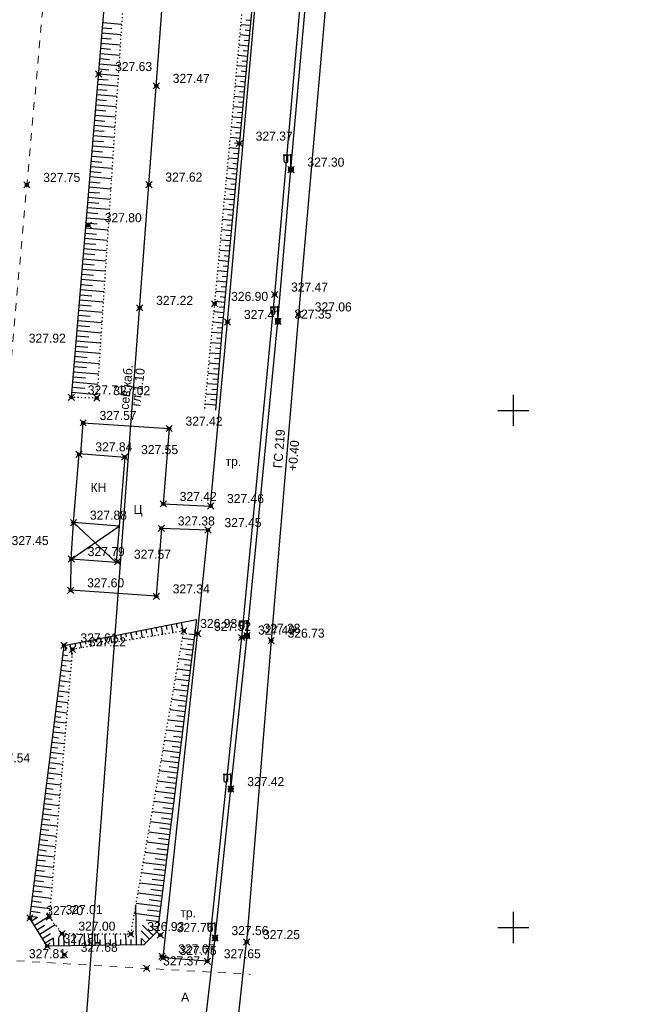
# Model space of a CAD drawing. Header units: metres. Extents: x 707528 to 709248, y 4308395 to 4311045.
# Tile 95 of 104: x 708331 to 708390, y 4310588 to 4310683. Entities that reach past the tile are written whole.
import ezdxf

# ---------------------------------------------------------------- set-up
doc = ezdxf.new("R2010")
doc.units = ezdxf.units.M
doc.header["$LTSCALE"] = 0.5
doc.header["$PDMODE"] = 35
doc.header["$PDSIZE"] = 0.3
for name, pattern in [('Auto_Street_NotBorder_Line_m1', [3, 1.5, -1.5]), ('ДОРОГИ_СТРОЯЩ', [9, 8, -1]), ('Контура низ откосов  Штриховая 0.1-0.5 - - - - - - -', [0.6, 0.1, -0.5])]:
    doc.linetypes.add(name, pattern=pattern)
for name, color, linetype in [('(001) Сетка', 92, 'Continuous'), ('(004) Точки рельефа', 7, 'Continuous'), ('(007) Здания', 7, 'Continuous'), ('(013) Газ', 30, 'ИК_Газопровод -------г--------'), ('(016) Кабель', 1, 'Continuous'), ('(019) Связь', 3, 'ИК_КАБ_СВЯЗИ'), ('(022) Возд. Линии', 7, 'Continuous'), ('(025) Дорога', 7, 'Continuous'), ('(035) Откосы', 7, 'Continuous')]:
    doc.layers.add(name, color=color, linetype=linetype)
doc.layers.add('AUTO#_ROADS_EXIST_L', color=7, linetype='Continuous', lineweight=15, true_color=0x000000)
doc.styles.add('BM-431', font='txt')
doc.styles.add('D-431', font='txt')
doc.styles.add('P-131', font='txt')
doc.styles.get("Standard").update_dxf_attribs({"font": 'txt.shx'})
doc.linetypes.add('GAZ_VOZDUSH', pattern='A,1,-2,["~",Standard,S=3,R=0,X=-1.5,Y=-1.5],-1,10', length=14)
doc.linetypes.add('ИК_Газопровод -------г--------', pattern='A,9,-0.6,["Г",Standard,S=1.2,R=0,X=0,Y=-0.6],-1.2', length=10.8)
doc.linetypes.add('ИК_КАБ_СВЯЗИ', pattern='A,4,["o",Standard,S=0.5,R=0,X=0,Y=-0.125],4,-2', length=10)
doc.linetypes.add('ИК_Э_КАБ_НН', pattern='A,8,-2,["<",Standard,S=1,R=0,X=0,Y=-0.5],8,[">",Standard,S=1,R=0,X=-0.5,Y=-0.5],-2', length=20)

# ---------------------------------------------------------------- blocks, each defined once
blk = doc.blocks.new('f')
at = {"layer": '(022) Возд. Линии'}
for points in [[(0, 0.25), (0, 1.5)], [(0, 1.4), (0.75, 1.4)]]:
    blk.add_lwpolyline(points, dxfattribs=at)
blk.add_lwpolyline([(0.4875, 0.65), (0.4875, 0.65, 0.4142136), (0.65, 0.8125), (0.65, 1.4), (0.325, 1.4), (0.325, 0.8125, 0.4142136)], format="xyb", close=True, dxfattribs=at)
blk.add_circle((0, 0), 0.25, dxfattribs=at)
blk = doc.blocks.new('Setka')
at = {"layer": '(001) Сетка'}
for p, q in [((0, 1.5), (0, -1.5)), ((-1.5, 0), (1.5, 0))]:
    blk.add_line(p, q, dxfattribs=at)

msp = doc.modelspace()

# ---------------------------------------------------------------- linework, layer by layer
at = {"layer": '(007) Здания', "elevation": 327.589}
msp.add_lwpolyline([(708335.937, 4310634.376), (708336.469, 4310641.071), (708340.889, 4310640.72), (708340.357, 4310634.025)], close=True, dxfattribs=at)
msp.add_lwpolyline([(708340.357, 4310634.025), (708340.078, 4310630.51), (708335.721, 4310630.856), (708335.937, 4310634.376)], dxfattribs=at)
at = {"layer": '(007) Здания', "flags": 128}
for points, elevation in [([(708335.721, 4310630.856), (708340.357, 4310634.025)], 327.497), ([(708335.937, 4310634.376), (708340.078, 4310630.51)], 327.589)]:
    msp.add_lwpolyline(points, dxfattribs=dict(at, elevation=elevation))
at = {"layer": '(013) Газ', "linetype": 'GAZ_VOZDUSH', "flags": 128}
for points, elevation in [([(708369.81, 4310786.39), (708369.113, 4310779.508), (708366.425, 4310752.96), (708363.766, 4310723.788), (708357.682, 4310654.511), (708355.055, 4310622.969), (708352.677, 4310593.824)], 326.563), ([(708293.165, 4309888.333), (708293.434, 4309892.819), (708297.716, 4309952.735), (708299.668, 4309975.352), (708302.24, 4310005.239), (708309.527, 4310099.735), (708316.081, 4310172.219), (708316.824, 4310184.222), (708322.062, 4310238.184), (708325.306, 4310270.621), (708325.824, 4310282.589), (708330.36, 4310335.873), (708333.801, 4310369.809), (708336.798, 4310397.689), (708339.728, 4310444.647), (708351.364, 4310581.809), (708352.677, 4310593.824)], 324.816)]:
    msp.add_lwpolyline(points, dxfattribs=dict(at, elevation=elevation))
at = {"layer": '(016) Кабель', "linetype": 'ИК_Э_КАБ_НН', "elevation": 326.597, "flags": 128}
msp.add_lwpolyline([(708249.985, 4309448.254), (708250.82, 4309461.228), (708251.559, 4309472.595), (708252.37, 4309485.216), (708253.053, 4309496.006), (708253.787, 4309508.813), (708254.637, 4309521.637), (708255.635, 4309538.104), (708256.598, 4309553.522), (708257.467, 4309567.873), (708258.354, 4309582.746), (708259.411, 4309598.842), (708260.336, 4309614.66), (708261.397, 4309630.444), (708264.541, 4309650.757), (708266.176, 4309665.809), (708267.362, 4309680.25), (708268.374, 4309695.795), (708269.845, 4309708.973), (708271.828, 4309722.112), (708273.674, 4309736.299), (708275.505, 4309750.056), (708277.38, 4309764.169), (708281.752, 4309793.372), (708283.598, 4309807.831), (708285.41, 4309822.081), (708287.069, 4309840.641), (708288.446, 4309855.733), (708289.84, 4309870.633), (708291.182, 4309885.312), (708292.537, 4309900.559), (708294.032, 4309916.058), (708295.507, 4309930.435), (708296.078, 4309944.839), (708297.37, 4309960.078), (708298.657, 4309975.432), (708299.851, 4309990.429), (708301.076, 4310005.494), (708302.334, 4310020.38), (708303.538, 4310035.456), (708306.01, 4310065.799), (708308.439, 4310096.035), (708310.925, 4310126.293), (708314.819, 4310172.204), (708316.066, 4310188.572), (708317.423, 4310204.653), (708318.736, 4310219.739), (708319.999, 4310234.38), (708321.351, 4310251.404), (708322.651, 4310267.033), (708323.922, 4310281.675), (708325.202, 4310294.856), (708326.515, 4310309.658), (708327.984, 4310325.438), (708329.163, 4310339.642), (708330.365, 4310354.664), (708331.555, 4310369.683), (708332.679, 4310383.855), (708333.897, 4310399.486), (708335.115, 4310414.632), (708336.225, 4310429.516), (708337.469, 4310444.596), (708338.545, 4310458.92), (708339.663, 4310474.152), (708340.941, 4310489.457), (708342.079, 4310504.503), (708343.178, 4310519.207), (708344.309, 4310533.966), (708345.452, 4310549.009), (708346.637, 4310563.701), (708347.806, 4310578.667), (708349.626, 4310594.212), (708351.153, 4310608.621), (708352.719, 4310623.441), (708355.709, 4310653.818), (708356.969, 4310668.51), (708358.286, 4310683.336), (708359.517, 4310698.096), (708360.786, 4310713.241), (708362.123, 4310728.187), (708363.033, 4310739.626), (708364.289, 4310753.037), (708365.798, 4310768.681), (708367.145, 4310784.563)], dxfattribs=at)
at = {"layer": '(019) Связь', "elevation": 325.431, "flags": 128}
msp.add_lwpolyline([(708153.006, 4308571.818), (708156.993, 4308609.509), (708156.993, 4308609.509), (708174.147, 4308666.959), (708174.323, 4308670.733), (708195.362, 4308919.928), (708204.073, 4309029.859), (708218.911, 4309205.253), (708226.164, 4309224.91), (708236.601, 4309425.449), (708237.563, 4309445.941), (708241.532, 4309518.706), (708251.542, 4309611.078), (708253.161, 4309631.293), (708257.428, 4309700.42), (708258.881, 4309712.256), (708269.326, 4309836.622), (708270.394, 4309849.381), (708278.265, 4309932.284), (708280.616, 4309944.696), (708295.324, 4310108.263), (708303.766, 4310173.623), (708303.348, 4310191.009), (708305.187, 4310238.893), (708306.696, 4310249.894), (708308.615, 4310273.087), (708309.889, 4310281.813), (708320.552, 4310401.57), (708321.594, 4310412.943), (708336.888, 4310582.457), (708345.287, 4310694.486), (708346.981, 4310695.558), (708355.083, 4310696.931), (708358.134, 4310696.437)], dxfattribs=at)
at = {"layer": '(025) Дорога', "elevation": 327.122, "flags": 128}
msp.add_lwpolyline([(708336.634, 4310641.058), (708336.869, 4310644.021), (708345.184, 4310643.472), (708344.621, 4310636.188), (708349.196, 4310635.982), (708350.834, 4310653.784), (708353.593, 4310685.501), (708356.021, 4310713.814), (708358.429, 4310741.634), (708362.674, 4310741.362), (708360.317, 4310713.557), (708357.78, 4310683.977), (708355.389, 4310656.432), (708352.196, 4310623.27), (708348.884, 4310591.969), (708344.61, 4310592.297), (708347.942, 4310623.632), (708348.952, 4310633.659), (708344.436, 4310633.817), (708343.944, 4310627.254), (708335.67, 4310627.838), (708335.721, 4310630.856)], dxfattribs=at)
at = {"layer": '(035) Откосы'}
for p, q in [((708353.076, 4310682.928, -0.295), (708352.63, 4310682.97, -0.295)), ((708338.751, 4310682.22, 327.416), (708339.654, 4310682.144, 327.416)), ((708338.793, 4310682.716, 327.416), (708340.59, 4310682.564, 327.416)), ((708353.03, 4310682.433, -0.295), (708352.137, 4310682.516, -0.295)), ((708338.668, 4310681.227, 327.416), (708339.579, 4310681.15, 327.416)), ((708338.71, 4310681.723, 327.416), (708340.524, 4310681.57, 327.416)), ((708352.938, 4310681.441, -0.295), (708352.044, 4310681.524, -0.295)), ((708352.984, 4310681.937, -0.295), (708352.537, 4310681.978, -0.295)), ((708338.584, 4310680.235, 327.416), (708339.504, 4310680.157, 327.416)), ((708338.626, 4310680.731, 327.416), (708340.458, 4310680.576, 327.416)), ((708352.846, 4310680.449, -0.295), (708351.95, 4310680.532, -0.295)), ((708352.892, 4310680.945, -0.295), (708352.444, 4310680.987, -0.295)), ((708338.5, 4310679.242, 327.416), (708339.429, 4310679.164, 327.416)), ((708338.542, 4310679.738, 327.416), (708340.392, 4310679.582, 327.416)), ((708352.753, 4310679.458, -0.295), (708351.857, 4310679.541, -0.295)), ((708352.8, 4310679.953, -0.295), (708352.352, 4310679.995, -0.295)), ((708338.416, 4310678.25, 327.416), (708339.354, 4310678.17, 327.416)), ((708338.458, 4310678.746, 327.416), (708340.325, 4310678.588, 327.416)), ((708352.661, 4310678.466, -0.295), (708351.763, 4310678.549, -0.295)), ((708352.707, 4310678.962, -0.295), (708352.259, 4310679.003, -0.295)), ((708338.332, 4310677.257, 327.416), (708339.279, 4310677.177, 327.416)), ((708338.374, 4310677.753, 327.416), (708340.259, 4310677.594, 327.416)), ((708352.569, 4310677.474, -0.295), (708351.67, 4310677.558, -0.295)), ((708352.615, 4310677.97, -0.295), (708352.166, 4310678.012, -0.295)), ((708338.291, 4310676.761, 327.416), (708340.193, 4310676.6, 327.416)), ((708352.477, 4310676.483, -0.295), (708351.577, 4310676.566, -0.295)), ((708352.523, 4310676.978, -0.295), (708352.073, 4310677.02, -0.295)), ((708338.207, 4310675.768, 327.416), (708340.127, 4310675.606, 327.416)), ((708338.249, 4310676.264, 327.416), (708339.204, 4310676.184, 327.416)), ((708352.385, 4310675.491, -0.295), (708351.483, 4310675.575, -0.295)), ((708352.431, 4310675.987, -0.295), (708351.981, 4310676.029, -0.295)), ((708338.123, 4310674.776, 327.416), (708340.061, 4310674.612, 327.416)), ((708338.165, 4310675.272, 327.416), (708339.13, 4310675.19, 327.416)), ((708352.293, 4310674.499, -0.295), (708351.39, 4310674.583, -0.295)), ((708352.339, 4310674.995, -0.295), (708351.888, 4310675.037, -0.295)), ((708338.039, 4310673.783, 327.416), (708339.995, 4310673.618, 327.416)), ((708338.081, 4310674.279, 327.416), (708339.055, 4310674.197, 327.416)), ((708352.201, 4310673.508, -0.295), (708351.296, 4310673.592, -0.295)), ((708352.247, 4310674.003, -0.295), (708351.795, 4310674.045, -0.295)), ((708337.955, 4310672.791, 327.416), (708339.929, 4310672.624, 327.416)), ((708337.997, 4310673.287, 327.416), (708338.98, 4310673.204, 327.416)), ((708352.109, 4310672.516, -0.295), (708351.203, 4310672.6, -0.295)), ((708352.155, 4310673.012, -0.295), (708351.702, 4310673.054, -0.295)), ((708337.872, 4310671.798, 327.416), (708339.863, 4310671.63, 327.416)), ((708337.914, 4310672.294, 327.416), (708338.905, 4310672.211, 327.416)), ((708352.017, 4310671.524, -0.295), (708351.109, 4310671.608, -0.295)), ((708352.063, 4310672.02, -0.295), (708351.61, 4310672.062, -0.295)), ((708337.788, 4310670.805, 327.416), (708339.797, 4310670.636, 327.416)), ((708337.83, 4310671.302, 327.416), (708338.83, 4310671.217, 327.416)), ((708351.925, 4310670.532, -0.295), (708351.016, 4310670.617, -0.295)), ((708351.971, 4310671.028, -0.295), (708351.517, 4310671.071, -0.295)), ((708337.704, 4310669.813, 327.416), (708339.731, 4310669.642, 327.416)), ((708337.746, 4310670.309, 327.416), (708338.755, 4310670.224, 327.416)), ((708351.833, 4310669.541, -0.295), (708350.922, 4310669.625, -0.295)), ((708351.879, 4310670.037, -0.295), (708351.424, 4310670.079, -0.295)), ((708337.62, 4310668.82, 327.416), (708339.665, 4310668.648, 327.416)), ((708337.662, 4310669.317, 327.416), (708338.68, 4310669.231, 327.416)), ((708351.787, 4310669.045, -0.295), (708351.331, 4310669.087, -0.295)), ((708337.536, 4310667.828, 327.416), (708339.599, 4310667.654, 327.416)), ((708337.578, 4310668.324, 327.416), (708338.605, 4310668.237, 327.416)), ((708351.741, 4310668.549, -0.295), (708350.829, 4310668.634, -0.295)), ((708351.695, 4310668.053, -0.295), (708351.238, 4310668.096, -0.295)), ((708337.453, 4310666.835, 327.416), (708339.533, 4310666.66, 327.416)), ((708337.495, 4310667.331, 327.416), (708338.53, 4310667.244, 327.416)), ((708351.649, 4310667.557, -0.295), (708350.736, 4310667.642, -0.295)), ((708351.603, 4310667.062, -0.295), (708351.146, 4310667.104, -0.295)), ((708337.369, 4310665.843, 327.416), (708339.466, 4310665.666, 327.416)), ((708337.411, 4310666.339, 327.416), (708338.455, 4310666.251, 327.416)), ((708351.557, 4310666.566, -0.295), (708350.642, 4310666.651, -0.295)), ((708351.511, 4310666.07, -0.295), (708351.053, 4310666.112, -0.295)), ((708337.327, 4310665.346, 327.416), (708338.38, 4310665.257, 327.416)), ((708351.464, 4310665.574, -0.295), (708350.549, 4310665.659, -0.295)), ((708351.418, 4310665.078, -0.295), (708350.96, 4310665.121, -0.295)), ((708337.243, 4310664.354, 327.416), (708338.305, 4310664.264, 327.416)), ((708337.285, 4310664.85, 327.416), (708339.4, 4310664.672, 327.416)), ((708351.372, 4310664.582, -0.295), (708350.455, 4310664.668, -0.295)), ((708351.326, 4310664.087, -0.295), (708350.867, 4310664.129, -0.295)), ((708337.159, 4310663.361, 327.416), (708338.23, 4310663.271, 327.416)), ((708337.201, 4310663.858, 327.416), (708339.334, 4310663.678, 327.416)), ((708351.28, 4310663.591, -0.295), (708350.362, 4310663.676, -0.295)), ((708351.234, 4310663.095, -0.295), (708350.775, 4310663.138, -0.295)), ((708337.076, 4310662.369, 327.416), (708338.155, 4310662.278, 327.416)), ((708337.118, 4310662.865, 327.416), (708339.268, 4310662.683, 327.416)), ((708351.188, 4310662.599, -0.295), (708350.268, 4310662.684, -0.295)), ((708351.142, 4310662.103, -0.295), (708350.682, 4310662.146, -0.295)), ((708336.992, 4310661.376, 327.416), (708338.08, 4310661.284, 327.416)), ((708337.034, 4310661.872, 327.416), (708339.202, 4310661.689, 327.416)), ((708351.096, 4310661.607, -0.295), (708350.175, 4310661.693, -0.295)), ((708351.05, 4310661.112, -0.295), (708350.589, 4310661.154, -0.295)), ((708336.908, 4310660.384, 327.416), (708338.006, 4310660.291, 327.416)), ((708336.95, 4310660.88, 327.416), (708339.136, 4310660.695, 327.416)), ((708351.004, 4310660.616, -0.295), (708350.082, 4310660.701, -0.295)), ((708350.958, 4310660.12, -0.295), (708350.496, 4310660.163, -0.295)), ((708336.824, 4310659.391, 327.416), (708337.931, 4310659.298, 327.416)), ((708336.866, 4310659.887, 327.416), (708339.07, 4310659.701, 327.416)), ((708350.912, 4310659.624, -0.295), (708349.988, 4310659.71, -0.295)), ((708350.866, 4310659.128, -0.295), (708350.404, 4310659.171, -0.295)), ((708336.74, 4310658.399, 327.416), (708337.856, 4310658.304, 327.416)), ((708336.782, 4310658.895, 327.416), (708339.004, 4310658.707, 327.416)), ((708350.82, 4310658.632, -0.295), (708349.895, 4310658.718, -0.295)), ((708336.657, 4310657.406, 327.416), (708337.781, 4310657.311, 327.416)), ((708336.699, 4310657.902, 327.416), (708338.938, 4310657.713, 327.416)), ((708350.728, 4310657.641, -0.295), (708349.801, 4310657.727, -0.295)), ((708350.774, 4310658.137, -0.295), (708350.311, 4310658.179, -0.295)), ((708336.573, 4310656.413, 327.416), (708337.706, 4310656.318, 327.416)), ((708336.615, 4310656.91, 327.416), (708338.872, 4310656.719, 327.416)), ((708350.636, 4310656.649, -0.295), (708349.708, 4310656.735, -0.295)), ((708350.682, 4310657.145, -0.295), (708350.218, 4310657.188, -0.295)), ((708336.489, 4310655.421, 327.416), (708337.631, 4310655.325, 327.416)), ((708336.531, 4310655.917, 327.416), (708338.806, 4310655.725, 327.416)), ((708350.544, 4310655.657, -0.295), (708349.614, 4310655.744, -0.295)), ((708350.59, 4310656.153, -0.295), (708350.125, 4310656.196, -0.295)), ((708336.405, 4310654.428, 327.416), (708337.556, 4310654.331, 327.416)), ((708336.447, 4310654.925, 327.416), (708338.74, 4310654.731, 327.416)), ((708350.452, 4310654.666, -0.295), (708349.519, 4310654.752, -0.295)), ((708350.498, 4310655.161, -0.295), (708350.032, 4310655.205, -0.295)), ((708336.322, 4310653.436, 327.416), (708337.481, 4310653.338, 327.416)), ((708336.363, 4310653.932, 327.416), (708338.674, 4310653.737, 327.416)), ((708350.36, 4310653.674, -0.295), (708349.424, 4310653.761, -0.295)), ((708350.406, 4310654.17, -0.295), (708349.939, 4310654.213, -0.295)), ((708336.28, 4310652.94, 327.416), (708338.607, 4310652.743, 327.416)), ((708350.268, 4310652.682, -0.295), (708349.329, 4310652.769, -0.295)), ((708350.314, 4310653.178, -0.295), (708349.845, 4310653.222, -0.295)), ((708336.196, 4310651.947, 327.416), (708338.541, 4310651.749, 327.416)), ((708336.238, 4310652.443, 327.416), (708337.406, 4310652.345, 327.416)), ((708350.186, 4310651.69, -0.295), (708349.232, 4310651.765, -0.295)), ((708350.225, 4310652.186, -0.295), (708349.752, 4310652.224, -0.295)), ((708336.112, 4310650.954, 327.416), (708338.475, 4310650.755, 327.416)), ((708336.154, 4310651.451, 327.416), (708337.331, 4310651.351, 327.416)), ((708350.107, 4310650.697, -0.295), (708349.137, 4310650.774, -0.295)), ((708350.146, 4310651.193, -0.295), (708349.665, 4310651.231, -0.295)), ((708336.028, 4310649.962, 327.416), (708338.409, 4310649.761, 327.416)), ((708336.07, 4310650.458, 327.416), (708337.256, 4310650.358, 327.416)), ((708350.028, 4310649.704, -0.295), (708349.042, 4310649.782, -0.295)), ((708350.068, 4310650.2, -0.295), (708349.578, 4310650.239, -0.295)), ((708335.944, 4310648.969, 327.416), (708338.343, 4310648.767, 327.416)), ((708335.986, 4310649.466, 327.416), (708337.181, 4310649.365, 327.416)), ((708349.95, 4310648.711, -0.295), (708348.946, 4310648.791, -0.295)), ((708349.989, 4310649.208, -0.295), (708349.491, 4310649.247, -0.295)), ((708335.861, 4310647.977, 327.416), (708338.277, 4310647.773, 327.416)), ((708335.903, 4310648.473, 327.416), (708337.106, 4310648.371, 327.416)), ((708349.871, 4310647.718, -0.295), (708348.851, 4310647.799, -0.295)), ((708349.91, 4310648.215, -0.295), (708349.404, 4310648.255, -0.295)), ((708335.777, 4310646.984, 327.416), (708338.211, 4310646.779, 327.416)), ((708335.819, 4310647.481, 327.416), (708337.031, 4310647.378, 327.416)), ((708349.792, 4310646.726, -0.295), (708348.755, 4310646.808, -0.295)), ((708349.831, 4310647.222, -0.295), (708349.317, 4310647.263, -0.295)), ((708349.713, 4310645.733, -0.295), (708348.66, 4310645.816, -0.295)), ((708349.753, 4310646.229, -0.295), (708349.23, 4310646.271, -0.295)), ((708342.442, 4310623.96, -0.295), (708342.583, 4310623.241, -0.295)), ((708342.932, 4310624.056, -0.295), (708343.004, 4310623.689, -0.295)), ((708343.423, 4310624.152, -0.295), (708343.569, 4310623.403, -0.295)), ((708343.913, 4310624.248, -0.295), (708343.987, 4310623.866, -0.295)), ((708344.403, 4310624.343, -0.295), (708344.555, 4310623.565, -0.295)), ((708344.893, 4310624.439, -0.295), (708344.971, 4310624.043, -0.295)), ((708345.383, 4310624.535, -0.295), (708345.541, 4310623.728, -0.295)), ((708345.873, 4310624.631, -0.295), (708345.954, 4310624.22, -0.295)), ((708346.364, 4310624.726, -0.295), (708346.527, 4310623.89, -0.295)), ((708337.541, 4310623.003, -0.295), (708337.652, 4310622.43, -0.295)), ((708338.031, 4310623.099, -0.295), (708338.088, 4310622.805, -0.295)), ((708338.521, 4310623.194, -0.295), (708338.639, 4310622.592, -0.295)), ((708339.011, 4310623.29, -0.295), (708339.071, 4310622.982, -0.295)), ((708339.501, 4310623.386, -0.295), (708339.625, 4310622.755, -0.295)), ((708339.991, 4310623.482, -0.295), (708340.055, 4310623.159, -0.295)), ((708340.482, 4310623.577, -0.295), (708340.611, 4310622.917, -0.295)), ((708340.972, 4310623.673, -0.295), (708341.038, 4310623.335, -0.295)), ((708341.462, 4310623.769, -0.295), (708341.597, 4310623.079, -0.295)), ((708341.952, 4310623.865, -0.295), (708342.021, 4310623.512, -0.295)), ((708347.586, 4310623.031, -0.295), (708346.473, 4310623.171, -0.295)), ((708347.648, 4310623.527, -0.295), (708347.104, 4310623.595, -0.295)), ((708334.969, 4310622.083, -0.295), (708335.181, 4310622.056, -0.295)), ((708335.09, 4310622.524, -0.295), (708335.181, 4310622.056, -0.295)), ((708335.58, 4310622.62, -0.295), (708335.788, 4310621.552, -0.295)), ((708336.07, 4310622.716, -0.295), (708336.122, 4310622.451, -0.295)), ((708336.56, 4310622.811, -0.295), (708336.666, 4310622.268, -0.295)), ((708337.05, 4310622.907, -0.295), (708337.105, 4310622.628, -0.295)), ((708347.461, 4310622.04, -0.295), (708346.301, 4310622.186, -0.295)), ((708347.524, 4310622.536, -0.295), (708346.955, 4310622.607, -0.295)), ((708334.845, 4310621.092, -0.295), (708335.739, 4310620.98, -0.295)), ((708334.907, 4310621.587, -0.295), (708335.345, 4310621.532, -0.295)), ((708347.337, 4310621.049, -0.295), (708346.129, 4310621.201, -0.295)), ((708347.399, 4310621.545, -0.295), (708346.807, 4310621.619, -0.295)), ((708334.783, 4310620.596, -0.295), (708335.239, 4310620.539, -0.295)), ((708347.213, 4310620.058, -0.295), (708345.957, 4310620.215, -0.295)), ((708347.275, 4310620.554, -0.295), (708346.659, 4310620.631, -0.295)), ((708334.658, 4310619.605, -0.295), (708335.133, 4310619.546, -0.295)), ((708334.72, 4310620.101, -0.295), (708335.652, 4310619.984, -0.295)), ((708347.089, 4310619.067, -0.295), (708345.785, 4310619.23, -0.295)), ((708347.151, 4310619.562, -0.295), (708346.511, 4310619.643, -0.295)), ((708334.534, 4310618.614, -0.295), (708335.028, 4310618.552, -0.295)), ((708334.596, 4310619.11, -0.295), (708335.565, 4310618.988, -0.295)), ((708346.965, 4310618.076, -0.295), (708345.613, 4310618.245, -0.295)), ((708347.027, 4310618.571, -0.295), (708346.363, 4310618.655, -0.295)), ((708334.409, 4310617.623, -0.295), (708334.922, 4310617.559, -0.295)), ((708334.472, 4310618.119, -0.295), (708335.478, 4310617.992, -0.295)), ((708346.84, 4310617.085, -0.295), (708345.441, 4310617.26, -0.295)), ((708346.902, 4310617.58, -0.295), (708346.215, 4310617.666, -0.295)), ((708334.285, 4310616.632, -0.295), (708334.817, 4310616.565, -0.295)), ((708334.347, 4310617.128, -0.295), (708335.392, 4310616.996, -0.295)), ((708346.778, 4310616.589, -0.295), (708346.067, 4310616.678, -0.295)), ((708334.161, 4310615.641, -0.295), (708334.711, 4310615.572, -0.295)), ((708334.223, 4310616.136, -0.295), (708335.305, 4310616.001, -0.295)), ((708346.716, 4310616.094, -0.295), (708345.269, 4310616.275, -0.295)), ((708346.654, 4310615.598, -0.295), (708345.919, 4310615.69, -0.295)), ((708334.036, 4310614.65, -0.295), (708334.605, 4310614.578, -0.295)), ((708334.098, 4310615.145, -0.295), (708335.218, 4310615.005, -0.295)), ((708346.592, 4310615.102, -0.295), (708345.097, 4310615.29, -0.295)), ((708346.53, 4310614.607, -0.295), (708345.771, 4310614.702, -0.295)), ((708333.912, 4310613.659, -0.295), (708334.5, 4310613.585, -0.295)), ((708333.974, 4310614.154, -0.295), (708335.131, 4310614.009, -0.295)), ((708346.468, 4310614.111, -0.295), (708344.925, 4310614.305, -0.295)), ((708346.406, 4310613.616, -0.295), (708345.623, 4310613.714, -0.295)), ((708333.787, 4310612.668, -0.295), (708334.394, 4310612.591, -0.295)), ((708333.85, 4310613.163, -0.295), (708335.045, 4310613.013, -0.295)), ((708346.343, 4310613.12, -0.295), (708344.753, 4310613.32, -0.295)), ((708346.281, 4310612.625, -0.295), (708345.474, 4310612.726, -0.295)), ((708333.663, 4310611.677, -0.295), (708334.289, 4310611.598, -0.295)), ((708333.725, 4310612.172, -0.295), (708334.958, 4310612.017, -0.295)), ((708346.219, 4310612.129, -0.295), (708344.581, 4310612.334, -0.295)), ((708346.157, 4310611.634, -0.295), (708345.326, 4310611.738, -0.295)), ((708333.538, 4310610.685, -0.295), (708334.183, 4310610.605, -0.295)), ((708333.601, 4310611.181, -0.295), (708334.871, 4310611.021, -0.295)), ((708346.095, 4310611.138, -0.295), (708344.409, 4310611.349, -0.295)), ((708346.033, 4310610.642, -0.295), (708345.178, 4310610.75, -0.295)), ((708333.414, 4310609.694, -0.295), (708334.078, 4310609.611, -0.295)), ((708333.476, 4310610.19, -0.295), (708334.785, 4310610.026, -0.295)), ((708345.971, 4310610.147, -0.295), (708344.237, 4310610.364, -0.295)), ((708345.909, 4310609.651, -0.295), (708345.03, 4310609.761, -0.295)), ((708333.29, 4310608.703, -0.295), (708333.972, 4310608.618, -0.295)), ((708333.352, 4310609.199, -0.295), (708334.698, 4310609.03, -0.295)), ((708345.847, 4310609.156, -0.295), (708344.066, 4310609.379, -0.295)), ((708345.784, 4310608.66, -0.295), (708344.882, 4310608.773, -0.295)), ((708333.227, 4310608.208, -0.295), (708334.611, 4310608.034, -0.295)), ((708345.722, 4310608.165, -0.295), (708343.894, 4310608.394, -0.295)), ((708345.66, 4310607.669, -0.295), (708344.734, 4310607.785, -0.295)), ((708333.103, 4310607.217, -0.295), (708334.524, 4310607.038, -0.295)), ((708333.165, 4310607.712, -0.295), (708333.866, 4310607.624, -0.295)), ((708345.598, 4310607.174, -0.295), (708343.722, 4310607.409, -0.295)), ((708345.536, 4310606.678, -0.295), (708344.586, 4310606.797, -0.295)), ((708332.979, 4310606.226, -0.295), (708334.438, 4310606.042, -0.295)), ((708333.041, 4310606.721, -0.295), (708333.761, 4310606.631, -0.295)), ((708345.474, 4310606.182, -0.295), (708343.55, 4310606.424, -0.295)), ((708332.854, 4310605.234, -0.295), (708334.351, 4310605.047, -0.295)), ((708332.916, 4310605.73, -0.295), (708333.655, 4310605.637, -0.295)), ((708345.35, 4310605.191, -0.295), (708343.378, 4310605.439, -0.295)), ((708345.412, 4310605.687, -0.295), (708344.438, 4310605.809, -0.295)), ((708332.73, 4310604.243, -0.295), (708334.264, 4310604.051, -0.295)), ((708332.792, 4310604.739, -0.295), (708333.55, 4310604.644, -0.295)), ((708345.225, 4310604.2, -0.295), (708343.206, 4310604.453, -0.295)), ((708345.288, 4310604.696, -0.295), (708344.29, 4310604.821, -0.295)), ((708332.605, 4310603.252, -0.295), (708334.177, 4310603.055, -0.295)), ((708332.668, 4310603.748, -0.295), (708333.444, 4310603.65, -0.295)), ((708345.101, 4310603.209, -0.295), (708343.034, 4310603.468, -0.295)), ((708345.163, 4310603.705, -0.295), (708344.141, 4310603.833, -0.295)), ((708332.481, 4310602.261, -0.295), (708334.091, 4310602.059, -0.295)), ((708332.543, 4310602.757, -0.295), (708333.339, 4310602.657, -0.295)), ((708344.977, 4310602.218, -0.295), (708342.862, 4310602.483, -0.295)), ((708345.039, 4310602.714, -0.295), (708343.993, 4310602.845, -0.295)), ((708332.357, 4310601.27, -0.295), (708334.004, 4310601.063, -0.295)), ((708332.419, 4310601.766, -0.295), (708333.233, 4310601.663, -0.295)), ((708344.853, 4310601.227, -0.295), (708342.69, 4310601.498, -0.295)), ((708344.915, 4310601.722, -0.295), (708343.845, 4310601.857, -0.295)), ((708332.232, 4310600.279, -0.295), (708333.917, 4310600.067, -0.295)), ((708332.294, 4310600.775, -0.295), (708333.127, 4310600.67, -0.295)), ((708344.729, 4310600.236, -0.295), (708342.518, 4310600.513, -0.295)), ((708344.791, 4310600.731, -0.295), (708343.697, 4310600.868, -0.295)), ((708332.108, 4310599.288, -0.295), (708333.83, 4310599.072, -0.295)), ((708332.17, 4310599.783, -0.295), (708333.022, 4310599.677, -0.295)), ((708344.604, 4310599.245, -0.295), (708342.346, 4310599.528, -0.295)), ((708344.666, 4310599.74, -0.295), (708343.549, 4310599.88, -0.295)), ((708331.983, 4310598.297, -0.295), (708333.744, 4310598.076, -0.295)), ((708332.045, 4310598.792, -0.295), (708332.916, 4310598.683, -0.295)), ((708344.48, 4310598.254, -0.295), (708342.174, 4310598.543, -0.295)), ((708344.542, 4310598.749, -0.295), (708343.401, 4310598.892, -0.295)), ((708331.859, 4310597.306, -0.295), (708333.657, 4310597.08, -0.295)), ((708331.921, 4310597.801, -0.295), (708332.811, 4310597.69, -0.295)), ((708342.018, 4310593.541, -0.295), (708341.971, 4310597.381, -0.295)), ((708344.356, 4310597.262, -0.295), (708342.002, 4310597.558, -0.295)), ((708344.418, 4310597.758, -0.295), (708343.253, 4310597.904, -0.295)), ((708331.734, 4310596.315, -0.295), (708332.463, 4310596.223, -0.295)), ((708331.797, 4310596.81, -0.295), (708332.705, 4310596.696, -0.295)), ((708332.148, 4310595.441, -0.295), (708333.592, 4310596.334, -0.295)), ((708344.232, 4310596.271, -0.295), (708341.83, 4310596.572, -0.295)), ((708344.294, 4310596.767, -0.295), (708343.105, 4310596.916, -0.295)), ((708331.885, 4310595.866, -0.295), (708332.463, 4310596.223, -0.295)), ((708332.411, 4310595.016, -0.295), (708333.128, 4310595.46, -0.295)), ((708332.673, 4310594.591, -0.295), (708334.154, 4310595.507, -0.295)), ((708343.635, 4310594.458, -0.295), (708342.61, 4310595.468, -0.295)), ((708344.17, 4310595.776, -0.295), (708342.957, 4310595.928, -0.295)), ((708344.107, 4310595.28, -0.295), (708343.425, 4310595.366, -0.295)), ((708343.986, 4310594.814, -0.295), (708343.425, 4310595.366, -0.295)), ((708332.936, 4310594.167, -0.295), (708333.699, 4310594.638, -0.295)), ((708335.026, 4310593.456, -0.295), (708335.012, 4310594.641, -0.295)), ((708336.025, 4310593.468, -0.295), (708336.011, 4310594.635, -0.295)), ((708337.024, 4310593.48, -0.295), (708337.01, 4310594.63, -0.295)), ((708338.022, 4310593.492, -0.295), (708338.009, 4310594.624, -0.295)), ((708339.021, 4310593.505, -0.295), (708339.008, 4310594.618, -0.295)), ((708340.02, 4310593.517, -0.295), (708340.007, 4310594.612, -0.295)), ((708341.019, 4310593.529, -0.295), (708341.006, 4310594.607, -0.295)), ((708343.285, 4310594.102, -0.295), (708342.48, 4310594.895, -0.295)), ((708333.199, 4310593.742, -0.295), (708334.017, 4310594.248, -0.295)), ((708334.027, 4310593.444, -0.295), (708334.017, 4310594.248, -0.295)), ((708334.527, 4310593.45, -0.295), (708334.517, 4310594.25, -0.295)), ((708335.525, 4310593.462, -0.295), (708335.518, 4310594.05, -0.295)), ((708336.524, 4310593.474, -0.295), (708336.517, 4310594.053, -0.295)), ((708337.523, 4310593.486, -0.295), (708337.516, 4310594.057, -0.295)), ((708338.522, 4310593.499, -0.295), (708338.515, 4310594.06, -0.295)), ((708339.521, 4310593.511, -0.295), (708339.514, 4310594.063, -0.295)), ((708340.519, 4310593.523, -0.295), (708340.513, 4310594.066, -0.295)), ((708341.518, 4310593.535, -0.295), (708341.512, 4310594.069, -0.295)), ((708342.934, 4310593.746, -0.295), (708342.509, 4310594.165, -0.295)), ((708342.517, 4310593.547, -0.295), (708342.509, 4310594.165, -0.295))]:
    msp.add_line(p, q, dxfattribs=at)
at = {"layer": '(035) Откосы', "linetype": 'Контура низ откосов  Штриховая 0.1-0.5 - - - - - - -'}
for points, elevation in [([(708348.623, 4310645.427), (708349.594, 4310655.528), (708352.471, 4310686.058), (708354.22, 4310714.179), (708355.284, 4310730.184)], -0.295), ([(708342.666, 4310729.564), (708343.835, 4310729.508), (708344.012, 4310703.173), (708341.215, 4310691.971), (708338.187, 4310646.417), (708335.735, 4310646.488)], 327.416), ([(708346.601, 4310623.902), (708335.839, 4310622.132), (708333.584, 4310596.242), (708334.824, 4310594.642), (708341.486, 4310594.604), (708346.601, 4310623.902)], 326.631)]:
    msp.add_lwpolyline(points, dxfattribs=dict(at, elevation=elevation))
at = {"layer": '(035) Откосы', "flags": 128}
for points, elevation in [([(708357.162, 4310730.059), (708357.162, 4310730.059), (708355.46, 4310711.342), (708353.247, 4310684.777), (708350.246, 4310652.453), (708349.674, 4310645.236)], -0.295), ([(708335.735, 4310646.488), (708339.562, 4310691.822), (708342.777, 4310703.54), (708342.666, 4310729.564)], 327.416), ([(708347.834, 4310625.014), (708344.058, 4310594.887), (708342.741, 4310593.55), (708333.388, 4310593.436), (708331.713, 4310596.144), (708335.023, 4310622.511), (708347.834, 4310625.014)], -0.295)]:
    msp.add_lwpolyline(points, dxfattribs=dict(at, elevation=elevation))
at = {"color": 0, "linetype": 'ByBlock', "lineweight": -2, "transparency": 16777216}
for p in [(708338.374, 4310677.753, 327.628), (708343.947, 4310676.611, 327.47), (708351.971, 4310671.028, 327.372), (708356.969, 4310668.51, 327.297), (708331.425, 4310667.034, 327.749), (708343.231, 4310667.062, 327.618), (708337.367, 4310663.138, 327.8), (708355.389, 4310656.432, 327.468), (708342.338, 4310655.145, 327.219), (708349.594, 4310655.528, 326.903), (708357.682, 4310654.511, 327.063), (708350.834, 4310653.784, 327.408), (708355.709, 4310653.818, 327.353), (708335.735, 4310646.488, 327.711), (708338.187, 4310646.417, 327.023), (708336.869, 4310644.021, 327.567), (708345.184, 4310643.472, 327.424), (708336.462, 4310640.984, 327.837), (708340.889, 4310640.72, 327.549), (708344.621, 4310636.188, 327.417), (708349.196, 4310635.982, 327.456), (708335.937, 4310634.376, 327.884), (708344.436, 4310633.817, 327.382), (708348.952, 4310633.659, 327.453), (708335.721, 4310630.856, 327.792), (708340.195, 4310630.598, 327.572), (708335.67, 4310627.838, 327.596), (708343.944, 4310627.254, 327.335), (708346.601, 4310623.902, 326.926), (708347.942, 4310623.632, 327.52), (708352.196, 4310623.27, 327.49), (708352.719, 4310623.441, 327.275), (708355.055, 4310622.969, 326.727), (708335.023, 4310622.511, 327.607), (708335.839, 4310622.132, 327.224), (708351.153, 4310608.621, 327.42), (708331.713, 4310596.144, 327.695), (708333.584, 4310596.242, 327.01), (708334.824, 4310594.642, 326.995), (708341.486, 4310594.604, 326.931), (708344.325, 4310594.496, 327.764), (708349.626, 4310594.212, 327.556), (708333.388, 4310593.436, 327.812), (708352.677, 4310593.824, 327.249), (708335.047, 4310592.596, 327.676), (708344.478, 4310592.447, 327.668), (708344.61, 4310592.297, 327.751), (708343.012, 4310591.28, 327.373), (708348.884, 4310591.969, 327.653)]:
    msp.add_point(p, dxfattribs=at)
at = {"layer": 'AUTO#_ROADS_EXIST_L', "linetype": 'Auto_Street_NotBorder_Line_m1', "lineweight": 15, "elevation": -0.295, "flags": 128}
msp.add_lwpolyline([(708390.37, 4310740.475), (708352.994, 4310742.119), (708346.297, 4310741.982), (708341.951, 4310740.203), (708337.329, 4310732.522), (708330.024, 4310651.489), (708325.141, 4310594.028), (708329.905, 4310592.035), (708353.07, 4310590.701)], dxfattribs=at)

# ---------------------------------------------------------------- block references
at = {"layer": '(001) Сетка'}
for p in [(708378.465, 4310645.231), (708378.465, 4310595.231)]:
    msp.add_blockref('Setka', p, dxfattribs=at)
at = {"layer": '(022) Возд. Линии', "xscale": -1}
for p in [(708356.969, 4310668.51, 326.597), (708355.709, 4310653.818, 326.597), (708352.719, 4310623.441, 326.597), (708351.153, 4310608.621, 326.597), (708349.626, 4310594.212, 326.597)]:
    msp.add_blockref('f', p, dxfattribs=at)

# ---------------------------------------------------------------- texts
at = {"layer": '(004) Точки рельефа', "style": 'D-431'}
for s, p in [('327.63', (708339.96, 4310678.039, 327.628)), ('327.47', (708345.533, 4310676.891, 327.47)), ('327.37', (708353.557, 4310671.308, 327.372)), ('327.30', (708358.555, 4310668.793, 327.297)), ('327.75', (708333.011, 4310667.315, 327.749)), ('327.62', (708344.817, 4310667.348, 327.618)), ('327.80', (708338.953, 4310663.421, 327.8)), ('327.47', (708356.975, 4310656.712, 327.468)), ('327.22', (708343.924, 4310655.425, 327.219)), ('326.90', (708351.18, 4310655.813, 326.903)), ('327.06', (708359.268, 4310654.796, 327.063)), ('327.41', (708352.42, 4310654.064, 327.408)), ('327.35', (708357.295, 4310654.099, 327.353)), ('327.92', (708331.61, 4310651.773, 327.923)), ('327.71', (708337.321, 4310646.768, 327.711)), ('327.02', (708339.773, 4310646.7, 327.023)), ('327.57', (708338.455, 4310644.302, 327.567)), ('327.42', (708346.77, 4310643.752, 327.424)), ('327.84', (708338.048, 4310641.267, 327.837)), ('327.55', (708342.475, 4310641.001, 327.549)), ('327.42', (708346.207, 4310636.468, 327.417)), ('327.46', (708350.782, 4310636.267, 327.456)), ('327.88', (708337.523, 4310634.659, 327.884)), ('327.38', (708346.022, 4310634.1, 327.382)), ('327.45', (708350.538, 4310633.94, 327.453)), ('327.45', (708329.948, 4310632.206, 327.454)), ('327.79', (708337.307, 4310631.14, 327.792)), ('327.57', (708341.781, 4310630.879, 327.572)), ('327.60', (708337.256, 4310628.123, 327.596)), ('327.34', (708345.53, 4310627.534, 327.335)), ('326.93', (708348.187, 4310624.187, 326.926)), ('327.52', (708349.528, 4310623.913, 327.52)), ('327.49', (708353.782, 4310623.554, 327.49)), ('327.28', (708354.305, 4310623.724, 327.275)), ('326.73', (708356.641, 4310623.254, 326.727)), ('327.61', (708336.609, 4310622.796, 327.607)), ('327.22', (708337.425, 4310622.412, 327.224)), ('327.54', (708328.162, 4310611.19, 327.537)), ('327.42', (708352.739, 4310608.901, 327.42)), ('327.70', (708333.299, 4310596.427, 327.695)), ('327.01', (708335.17, 4310596.525, 327.01)), ('327.00', (708336.41, 4310594.925, 326.995)), ('326.93', (708343.072, 4310594.889, 326.931)), ('327.76', (708345.911, 4310594.781, 327.764)), ('327.56', (708351.212, 4310594.497, 327.556)), ('327.81', (708334.974, 4310593.719, 327.812)), ('327.25', (708354.263, 4310594.105, 327.249)), ('327.68', (708336.633, 4310592.881, 327.676)), ('327.67', (708346.064, 4310592.732, 327.668)), ('327.75', (708346.196, 4310592.578, 327.751)), ('327.81', (708331.623, 4310592.263, 327.808)), ('327.65', (708350.47, 4310592.254, 327.653)), ('327.37', (708344.598, 4310591.56, 327.373))]:
    msp.add_text(s, height=0.875, dxfattribs=at).set_placement(p)
at = {"layer": '(007) Здания', "style": 'P-131'}
msp.add_text('КН', height=0.88, dxfattribs=at).set_placement((708337.581, 4310637.342, -0.295))
at = {"layer": '(013) Газ', "color": 0, "linetype": 'Continuous', "style": 'D-431'}
for s, p in [('ГС 219', (708356.113, 4310639.611, -0.295)), ('+0.40', (708357.544, 4310639.35, -0.295))]:
    msp.add_text(s, height=0.875, rotation=85.65264, dxfattribs=at).set_placement(p)
at = {"layer": '(019) Связь', "color": 0, "linetype": 'Continuous', "style": 'D-431'}
for s, rotation, p in [('сев.каб.', 84.40906, (708341.269, 4310645.27, 325.431)), ('гл.1.10', 82.69654, (708342.379, 4310645.57, 325.431))]:
    msp.add_text(s, height=0.875, rotation=rotation, dxfattribs=at).set_placement(p)
at = {"layer": '(025) Дорога', "linetype": 'ДОРОГИ_СТРОЯЩ', "style": 'BM-431'}
for s, p in [('тр.', (708350.643, 4310639.858, -0.295)), ('Ц', (708341.745, 4310635.195, -0.295)), ('тр.', (708346.27, 4310596.221, -0.295)), ('A', (708346.345, 4310588.067, -0.295))]:
    msp.add_text(s, height=0.875, dxfattribs=at).set_placement(p)

doc.saveas('drawing.dxf')
